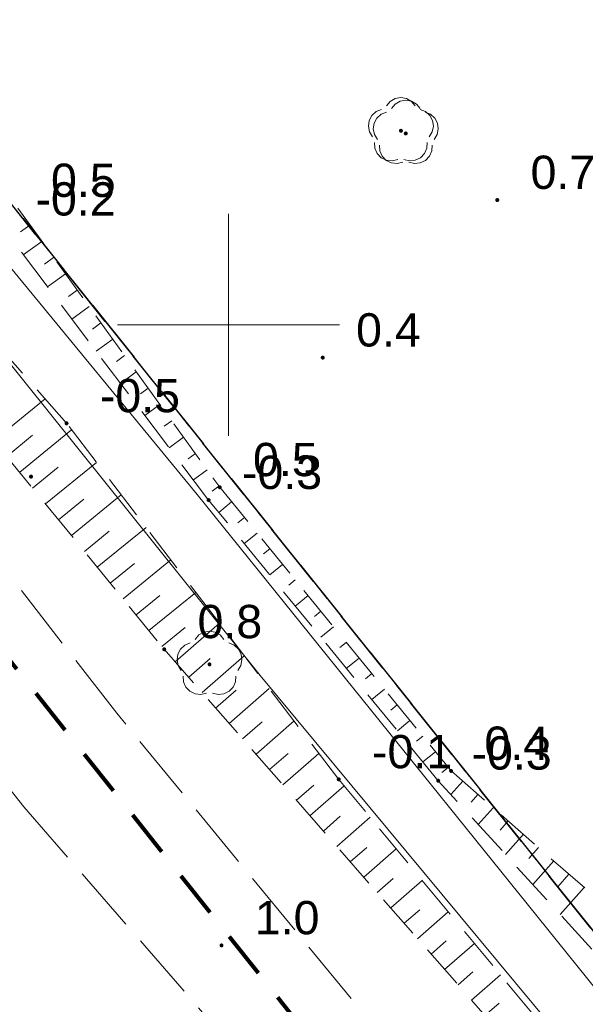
# Model space of a CAD drawing. Extents: x 5474185 to 5474933, y 5916077 to 5916824.
# Tile 255 of 256: x 5474545 to 5474558, y 5916535 to 5916557. Entities that reach past the tile are written whole.
import ezdxf

# ---------------------------------------------------------------- set-up
doc = ezdxf.new("R2010")
doc.units = 0
for name, pattern in [('216-500', [2.5, 1.5, -1]), ('PRZER1-1', [1, 0.5, -0.5]), ('PRZER2-1', [1.5, 1, -0.5]), ('PRZER3-1', [2, 1.5, -0.5]), ('PRZER3-2', [2.5, 1.5, -1])]:
    doc.linetypes.add(name, pattern=pattern)
for name, color, linetype, lineweight in [('GESDZI', 253, 'CONTINUOUS', 18), ('GESJOB', 253, 'CONTINUOUS', 35), ('GESKKL', 253, 'CONTINUOUS', 18), ('GESUZY', 253, 'CONTINUOUS', 18), ('GSPRDL', 253, 'CONTINUOUS', 18), ('GSPWPN', 253, 'CONTINUOUS', 13), ('GSPWPN_O', 253, 'CONTINUOUS', 13), ('GSSKOA', 253, 'CONTINUOUS', 18), ('GSSPDR', 253, 'CONTINUOUS', 18), ('GSSZSN', 254, 'CONTINUOUS', 18), ('Ramka sekcyjna', 253, 'CONTINUOUS', 18), ('Sieć wodociągowa', 253, 'CONTINUOUS', 40)]:
    doc.layers.add(name, color=color, linetype=linetype, lineweight=lineweight)
doc.styles.add('Arial', font='arial.ttf')

msp = doc.modelspace()

# ---------------------------------------------------------------- hatches: boundary and pattern name
at = {"layer": 'GSPRDL'}
for points in [[(5474553.88, 5916554.325), (5474553.866094, 5916554.327202), (5474553.85355, 5916554.333594), (5474553.843594, 5916554.34355), (5474553.837202, 5916554.356094), (5474553.835, 5916554.37), (5474553.837202, 5916554.383906), (5474553.843594, 5916554.39645), (5474553.85355, 5916554.406406), (5474553.866094, 5916554.412798), (5474553.88, 5916554.415), (5474553.893906, 5916554.412798), (5474553.90645, 5916554.406406), (5474553.916406, 5916554.39645), (5474553.922798, 5916554.383906), (5474553.925, 5916554.37), (5474553.922798, 5916554.356094), (5474553.916406, 5916554.34355), (5474553.90645, 5916554.333594), (5474553.893906, 5916554.327202)], [(5474553.99, 5916554.265), (5474553.976094, 5916554.267202), (5474553.96355, 5916554.273594), (5474553.953594, 5916554.28355), (5474553.947202, 5916554.296094), (5474553.945, 5916554.31), (5474553.947202, 5916554.323906), (5474553.953594, 5916554.33645), (5474553.96355, 5916554.346406), (5474553.976094, 5916554.352798), (5474553.99, 5916554.355), (5474554.003906, 5916554.352798), (5474554.01645, 5916554.346406), (5474554.026406, 5916554.33645), (5474554.032798, 5916554.323906), (5474554.035, 5916554.31), (5474554.032798, 5916554.296094), (5474554.026406, 5916554.28355), (5474554.01645, 5916554.273594), (5474554.003906, 5916554.267202)], [(5474549.57, 5916542.305), (5474549.556094, 5916542.307202), (5474549.54355, 5916542.313594), (5474549.533594, 5916542.32355), (5474549.527202, 5916542.336094), (5474549.525, 5916542.35), (5474549.527202, 5916542.363906), (5474549.533594, 5916542.37645), (5474549.54355, 5916542.386406), (5474549.556094, 5916542.392798), (5474549.57, 5916542.395), (5474549.583906, 5916542.392798), (5474549.59645, 5916542.386406), (5474549.606406, 5916542.37645), (5474549.612798, 5916542.363906), (5474549.615, 5916542.35), (5474549.612798, 5916542.336094), (5474549.606406, 5916542.32355), (5474549.59645, 5916542.313594), (5474549.583906, 5916542.307202)]]:
    msp.add_hatch(color=256, dxfattribs=at).paths.add_polyline_path(points)
at = {"layer": 'GSPWPN'}
for points in [[(5474556.05, 5916552.765), (5474556.038353, 5916552.766533), (5474556.0275, 5916552.771029), (5474556.01818, 5916552.77818), (5474556.011029, 5916552.7875), (5474556.006533, 5916552.798353), (5474556.005, 5916552.81), (5474556.006533, 5916552.821647), (5474556.011029, 5916552.8325), (5474556.01818, 5916552.84182), (5474556.0275, 5916552.848971), (5474556.038353, 5916552.853467), (5474556.05, 5916552.855), (5474556.061647, 5916552.853467), (5474556.0725, 5916552.848971), (5474556.08182, 5916552.84182), (5474556.088971, 5916552.8325), (5474556.093467, 5916552.821647), (5474556.095, 5916552.81), (5474556.093467, 5916552.798353), (5474556.088971, 5916552.7875), (5474556.08182, 5916552.77818), (5474556.0725, 5916552.771029), (5474556.061647, 5916552.766533)], [(5474552.12, 5916549.215), (5474552.108353, 5916549.216533), (5474552.0975, 5916549.221029), (5474552.08818, 5916549.22818), (5474552.081029, 5916549.2375), (5474552.076533, 5916549.248353), (5474552.075, 5916549.26), (5474552.076533, 5916549.271647), (5474552.081029, 5916549.2825), (5474552.08818, 5916549.29182), (5474552.0975, 5916549.298971), (5474552.108353, 5916549.303467), (5474552.12, 5916549.305), (5474552.131647, 5916549.303467), (5474552.1425, 5916549.298971), (5474552.15182, 5916549.29182), (5474552.158971, 5916549.2825), (5474552.163467, 5916549.271647), (5474552.165, 5916549.26), (5474552.163467, 5916549.248353), (5474552.158971, 5916549.2375), (5474552.15182, 5916549.22818), (5474552.1425, 5916549.221029), (5474552.131647, 5916549.216533)], [(5474546.35, 5916547.735), (5474546.338353, 5916547.736533), (5474546.3275, 5916547.741029), (5474546.31818, 5916547.74818), (5474546.311029, 5916547.7575), (5474546.306533, 5916547.768353), (5474546.305, 5916547.78), (5474546.306533, 5916547.791647), (5474546.311029, 5916547.8025), (5474546.31818, 5916547.81182), (5474546.3275, 5916547.818971), (5474546.338353, 5916547.823467), (5474546.35, 5916547.825), (5474546.361647, 5916547.823467), (5474546.3725, 5916547.818971), (5474546.38182, 5916547.81182), (5474546.388971, 5916547.8025), (5474546.393467, 5916547.791647), (5474546.395, 5916547.78), (5474546.393467, 5916547.768353), (5474546.388971, 5916547.7575), (5474546.38182, 5916547.74818), (5474546.3725, 5916547.741029), (5474546.361647, 5916547.736533)], [(5474545.55, 5916546.535), (5474545.538353, 5916546.536533), (5474545.5275, 5916546.541029), (5474545.51818, 5916546.54818), (5474545.511029, 5916546.5575), (5474545.506533, 5916546.568353), (5474545.505, 5916546.58), (5474545.506533, 5916546.591647), (5474545.511029, 5916546.6025), (5474545.51818, 5916546.61182), (5474545.5275, 5916546.618971), (5474545.538353, 5916546.623467), (5474545.55, 5916546.625), (5474545.561647, 5916546.623467), (5474545.5725, 5916546.618971), (5474545.58182, 5916546.61182), (5474545.588971, 5916546.6025), (5474545.593467, 5916546.591647), (5474545.595, 5916546.58), (5474545.593467, 5916546.568353), (5474545.588971, 5916546.5575), (5474545.58182, 5916546.54818), (5474545.5725, 5916546.541029), (5474545.561647, 5916546.536533)], [(5474549.8, 5916546.295), (5474549.788353, 5916546.296533), (5474549.7775, 5916546.301029), (5474549.76818, 5916546.30818), (5474549.761029, 5916546.3175), (5474549.756533, 5916546.328353), (5474549.755, 5916546.34), (5474549.756533, 5916546.351647), (5474549.761029, 5916546.3625), (5474549.76818, 5916546.37182), (5474549.7775, 5916546.378971), (5474549.788353, 5916546.383467), (5474549.8, 5916546.385), (5474549.811647, 5916546.383467), (5474549.8225, 5916546.378971), (5474549.83182, 5916546.37182), (5474549.838971, 5916546.3625), (5474549.843467, 5916546.351647), (5474549.845, 5916546.34), (5474549.843467, 5916546.328353), (5474549.838971, 5916546.3175), (5474549.83182, 5916546.30818), (5474549.8225, 5916546.301029), (5474549.811647, 5916546.296533)], [(5474549.55, 5916546.005), (5474549.538353, 5916546.006533), (5474549.5275, 5916546.011029), (5474549.51818, 5916546.01818), (5474549.511029, 5916546.0275), (5474549.506533, 5916546.038353), (5474549.505, 5916546.05), (5474549.506533, 5916546.061647), (5474549.511029, 5916546.0725), (5474549.51818, 5916546.08182), (5474549.5275, 5916546.088971), (5474549.538353, 5916546.093467), (5474549.55, 5916546.095), (5474549.561647, 5916546.093467), (5474549.5725, 5916546.088971), (5474549.58182, 5916546.08182), (5474549.588971, 5916546.0725), (5474549.593467, 5916546.061647), (5474549.595, 5916546.05), (5474549.593467, 5916546.038353), (5474549.588971, 5916546.0275), (5474549.58182, 5916546.01818), (5474549.5725, 5916546.011029), (5474549.561647, 5916546.006533)], [(5474548.55, 5916542.645), (5474548.538353, 5916542.646533), (5474548.5275, 5916542.651029), (5474548.51818, 5916542.65818), (5474548.511029, 5916542.6675), (5474548.506533, 5916542.678353), (5474548.505, 5916542.69), (5474548.506533, 5916542.701647), (5474548.511029, 5916542.7125), (5474548.51818, 5916542.72182), (5474548.5275, 5916542.728971), (5474548.538353, 5916542.733467), (5474548.55, 5916542.735), (5474548.561647, 5916542.733467), (5474548.5725, 5916542.728971), (5474548.58182, 5916542.72182), (5474548.588971, 5916542.7125), (5474548.593467, 5916542.701647), (5474548.595, 5916542.69), (5474548.593467, 5916542.678353), (5474548.588971, 5916542.6675), (5474548.58182, 5916542.65818), (5474548.5725, 5916542.651029), (5474548.561647, 5916542.646533)], [(5474555.01, 5916539.905), (5474554.998353, 5916539.906533), (5474554.9875, 5916539.911029), (5474554.97818, 5916539.91818), (5474554.971029, 5916539.9275), (5474554.966533, 5916539.938353), (5474554.965, 5916539.95), (5474554.966533, 5916539.961647), (5474554.971029, 5916539.9725), (5474554.97818, 5916539.98182), (5474554.9875, 5916539.988971), (5474554.998353, 5916539.993467), (5474555.01, 5916539.995), (5474555.021647, 5916539.993467), (5474555.0325, 5916539.988971), (5474555.04182, 5916539.98182), (5474555.048971, 5916539.9725), (5474555.053467, 5916539.961647), (5474555.055, 5916539.95), (5474555.053467, 5916539.938353), (5474555.048971, 5916539.9275), (5474555.04182, 5916539.91818), (5474555.0325, 5916539.911029), (5474555.021647, 5916539.906533)], [(5474552.48, 5916539.715), (5474552.468353, 5916539.716533), (5474552.4575, 5916539.721029), (5474552.44818, 5916539.72818), (5474552.441029, 5916539.7375), (5474552.436533, 5916539.748353), (5474552.435, 5916539.76), (5474552.436533, 5916539.771647), (5474552.441029, 5916539.7825), (5474552.44818, 5916539.79182), (5474552.4575, 5916539.798971), (5474552.468353, 5916539.803467), (5474552.48, 5916539.805), (5474552.491647, 5916539.803467), (5474552.5025, 5916539.798971), (5474552.51182, 5916539.79182), (5474552.518971, 5916539.7825), (5474552.523467, 5916539.771647), (5474552.525, 5916539.76), (5474552.523467, 5916539.748353), (5474552.518971, 5916539.7375), (5474552.51182, 5916539.72818), (5474552.5025, 5916539.721029), (5474552.491647, 5916539.716533)], [(5474554.72, 5916539.685), (5474554.708353, 5916539.686533), (5474554.6975, 5916539.691029), (5474554.68818, 5916539.69818), (5474554.681029, 5916539.7075), (5474554.676533, 5916539.718353), (5474554.675, 5916539.73), (5474554.676533, 5916539.741647), (5474554.681029, 5916539.7525), (5474554.68818, 5916539.76182), (5474554.6975, 5916539.768971), (5474554.708353, 5916539.773467), (5474554.72, 5916539.775), (5474554.731647, 5916539.773467), (5474554.7425, 5916539.768971), (5474554.75182, 5916539.76182), (5474554.758971, 5916539.7525), (5474554.763467, 5916539.741647), (5474554.765, 5916539.73), (5474554.763467, 5916539.718353), (5474554.758971, 5916539.7075), (5474554.75182, 5916539.69818), (5474554.7425, 5916539.691029), (5474554.731647, 5916539.686533)], [(5474549.84, 5916535.975), (5474549.828353, 5916535.976533), (5474549.8175, 5916535.981029), (5474549.80818, 5916535.98818), (5474549.801029, 5916535.9975), (5474549.796533, 5916536.008353), (5474549.795, 5916536.02), (5474549.796533, 5916536.031647), (5474549.801029, 5916536.0425), (5474549.80818, 5916536.05182), (5474549.8175, 5916536.058971), (5474549.828353, 5916536.063467), (5474549.84, 5916536.065), (5474549.851647, 5916536.063467), (5474549.8625, 5916536.058971), (5474549.87182, 5916536.05182), (5474549.878971, 5916536.0425), (5474549.883467, 5916536.031647), (5474549.885, 5916536.02), (5474549.883467, 5916536.008353), (5474549.878971, 5916535.9975), (5474549.87182, 5916535.98818), (5474549.8625, 5916535.981029), (5474549.851647, 5916535.976533)]]:
    msp.add_hatch(color=256, dxfattribs=at).paths.add_polyline_path(points)

# ---------------------------------------------------------------- linework, layer by layer
at = {"layer": 'GESDZI', "linetype": 'Continuous', "lineweight": 13}
for p, q in [((5474529.75, 5916571.91, 10.22), (5474590.96, 5916495.42, 10.22)), ((5474590.96, 5916495.42, 10.22), (5474529.75, 5916571.91, 10.22))]:
    msp.add_line(p, q, dxfattribs=at)
at = {"layer": 'GESJOB', "linetype": 'PRZER3-2', "lineweight": 30}
for p, q in [((5474529.75, 5916571.91, 10.22), (5474590.96, 5916495.42, 10.22)), ((5474590.96, 5916495.42, 10.22), (5474529.75, 5916571.91, 10.22))]:
    msp.add_line(p, q, dxfattribs=at)
at = {"layer": 'GESKKL', "linetype": 'PRZER3-1', "lineweight": 13}
msp.add_line((5474529.75, 5916571.91, 10.06), (5474590.96, 5916495.42, 10.06), dxfattribs=at)
at = {"layer": 'GESUZY', "linetype": 'PRZER1-1', "lineweight": 13}
for p, q in [((5474590.96, 5916495.42, 10.08), (5474529.75, 5916571.91, 10.08)), ((5474529.75, 5916571.91, 10.08), (5474590.96, 5916495.42, 10.08))]:
    msp.add_line(p, q, dxfattribs=at)
at = {"layer": 'GSPRDL', "elevation": 10.12, "flags": 128}
for points in [[(5474553.555723, 5916554.933333), (5474553.639447, 5916555.032679), (5474553.752044, 5916555.097494), (5474553.88, 5916555.12), (5474554.007956, 5916555.097494), (5474554.120553, 5916555.032679), (5474554.204277, 5916554.933333)], [(5474553.665723, 5916554.873333), (5474553.749447, 5916554.972679), (5474553.862044, 5916555.037494), (5474553.99, 5916555.06), (5474554.117956, 5916555.037494), (5474554.230553, 5916554.972679), (5474554.314277, 5916554.873333)], [(5474553.244031, 5916554.235674), (5474553.17542, 5916554.345999), (5474553.148571, 5916554.473115), (5474553.166708, 5916554.601763), (5474553.227652, 5916554.716501), (5474553.32409, 5916554.803559), (5474553.444445, 5916554.852485)], [(5474554.315555, 5916554.852485), (5474554.43591, 5916554.803559), (5474554.532348, 5916554.716501), (5474554.593292, 5916554.601763), (5474554.611429, 5916554.473115), (5474554.58458, 5916554.345999), (5474554.515969, 5916554.235674)], [(5474553.354031, 5916554.175674), (5474553.28542, 5916554.285999), (5474553.258571, 5916554.413115), (5474553.276708, 5916554.541763), (5474553.337652, 5916554.656501), (5474553.43409, 5916554.743559), (5474553.554445, 5916554.792485)], [(5474554.425555, 5916554.792485), (5474554.54591, 5916554.743559), (5474554.642348, 5916554.656501), (5474554.703292, 5916554.541763), (5474554.721429, 5916554.413115), (5474554.69458, 5916554.285999), (5474554.625969, 5916554.175674)], [(5474553.811227, 5916553.723649), (5474553.685099, 5916553.692488), (5474553.555908, 5916553.706234), (5474553.439161, 5916553.763237), (5474553.348871, 5916553.856655), (5474553.295875, 5916553.975275), (5474553.286535, 5916554.104859)], [(5474553.921227, 5916553.663649), (5474553.795099, 5916553.632488), (5474553.665908, 5916553.646234), (5474553.549161, 5916553.703237), (5474553.458871, 5916553.796655), (5474553.405875, 5916553.915275), (5474553.396535, 5916554.044859)], [(5474554.473465, 5916554.104859), (5474554.464125, 5916553.975275), (5474554.411129, 5916553.856655), (5474554.320839, 5916553.763237), (5474554.204092, 5916553.706234), (5474554.074901, 5916553.692488), (5474553.948773, 5916553.723649)], [(5474554.583465, 5916554.044859), (5474554.574125, 5916553.915275), (5474554.521129, 5916553.796655), (5474554.430839, 5916553.703237), (5474554.314092, 5916553.646234), (5474554.184901, 5916553.632488), (5474554.058773, 5916553.663649)], [(5474549.245723, 5916542.913333), (5474549.329447, 5916543.012679), (5474549.442044, 5916543.077494), (5474549.57, 5916543.1), (5474549.697956, 5916543.077494), (5474549.810553, 5916543.012679), (5474549.894277, 5916542.913333)], [(5474548.934031, 5916542.215674), (5474548.86542, 5916542.325999), (5474548.838571, 5916542.453115), (5474548.856708, 5916542.581763), (5474548.917652, 5916542.696501), (5474549.01409, 5916542.783559), (5474549.134445, 5916542.832485)], [(5474550.005555, 5916542.832485), (5474550.12591, 5916542.783559), (5474550.222348, 5916542.696501), (5474550.283292, 5916542.581763), (5474550.301429, 5916542.453115), (5474550.27458, 5916542.325999), (5474550.205969, 5916542.215674)], [(5474549.501227, 5916541.703649), (5474549.375099, 5916541.672488), (5474549.245908, 5916541.686234), (5474549.129161, 5916541.743237), (5474549.038871, 5916541.836655), (5474548.985875, 5916541.955275), (5474548.976535, 5916542.084859)], [(5474550.163465, 5916542.084859), (5474550.154125, 5916541.955275), (5474550.101129, 5916541.836655), (5474550.010839, 5916541.743237), (5474549.894092, 5916541.686234), (5474549.764901, 5916541.672488), (5474549.638773, 5916541.703649)]]:
    msp.add_lwpolyline(points, dxfattribs=at)
at = {"layer": 'GSSKOA', "linetype": 'PRZER3-1', "lineweight": 13}
for p, q in [((5474547.48, 5916541.25, 10.18), (5474535.13, 5916557.17, 10.18)), ((5474532.61, 5916555.23, 10.18), (5474545.39, 5916539.14, 10.18)), ((5474560.38, 5916525.55, 10.18), (5474547.48, 5916541.25, 10.18)), ((5474545.39, 5916539.14, 10.18), (5474558.64, 5916523.89, 10.18))]:
    msp.add_line(p, q, dxfattribs=at)
at = {"layer": 'GSSPDR', "linetype": 'Continuous', "lineweight": 13}
for p, q in [((5474541.45, 5916555.71, 10.18), (5474549.29, 5916546.18, 10.18)), ((5474550.71, 5916542.1, 10.18), (5474541.64, 5916553.41, 10.18)), ((5474549.29, 5916546.18, 10.18), (5474556.72, 5916536.96, 10.18)), ((5474559.38, 5916531.67, 10.18), (5474550.71, 5916542.1, 10.18)), ((5474556.72, 5916536.96, 10.18), (5474563.15, 5916528.95, 10.18))]:
    msp.add_line(p, q, dxfattribs=at)
at = {"layer": 'GSSZSN', "linetype": 'PRZER2-1', "lineweight": 13}
for p, q in [((5474536.38, 5916557.6, 10.06), (5474548.55, 5916542.69, 10.06)), ((5474546.35, 5916547.78, 10.06), (5474538.23, 5916557.02, 10.06)), ((5474545.25, 5916552.63, 10.06), (5474549.8, 5916546.34, 10.06)), ((5474549.55, 5916546.05, 10.06), (5474544.9, 5916552.21, 10.06)), ((5474552.48, 5916539.76, 10.06), (5474546.35, 5916547.78, 10.06)), ((5474549.8, 5916546.34, 10.06), (5474555.01, 5916539.95, 10.06)), ((5474554.72, 5916539.73, 10.06), (5474549.55, 5916546.05, 10.06)), ((5474548.55, 5916542.69, 10.06), (5474562.4, 5916526.87, 10.06)), ((5474559.77, 5916530.94, 10.06), (5474552.48, 5916539.76, 10.06)), ((5474555.01, 5916539.95, 10.06), (5474560.01, 5916535.57, 10.06)), ((5474559.19, 5916534.83, 10.06), (5474554.72, 5916539.73, 10.06))]:
    msp.add_line(p, q, dxfattribs=at)
at = {"layer": 'GSSZSN', "linetype": 'Continuous', "lineweight": 18, "elevation": 10.06, "flags": 128}
for points in [[(5474545.526858, 5916552.247266), (5474545.315032, 5916552.094037)], [(5474545.792869, 5916551.879529), (5474545.376708, 5916551.57849)], [(5474546.058879, 5916551.511791), (5474545.854545, 5916551.363982)], [(5474546.32489, 5916551.144053), (5474545.923714, 5916550.853854)], [(5474546.5909, 5916550.776316), (5474546.394059, 5916550.633926)], [(5474546.856911, 5916550.408578), (5474546.47072, 5916550.129219)], [(5474547.122922, 5916550.04084), (5474546.933572, 5916549.903871)], [(5474547.388932, 5916549.673103), (5474547.017726, 5916549.404583)], [(5474547.654943, 5916549.305365), (5474547.473086, 5916549.173815)], [(5474547.920953, 5916548.937627), (5474547.564732, 5916548.679947)], [(5474548.186964, 5916548.56989), (5474548.012599, 5916548.443759)], [(5474544.713127, 5916547.390721), (5474545.865502, 5916548.331325)], [(5474548.452974, 5916548.202152), (5474548.111737, 5916547.955311)], [(5474548.718985, 5916547.834414), (5474548.552113, 5916547.713704)], [(5474545.295343, 5916546.677423), (5474546.463781, 5916547.631139)], [(5474545.004235, 5916547.034072), (5474545.586918, 5916547.509676)], [(5474548.984995, 5916547.466677), (5474548.658743, 5916547.230676)], [(5474549.251006, 5916547.098939), (5474549.091626, 5916546.983648)], [(5474545.877558, 5916545.964126), (5474547.023202, 5916546.899236)], [(5474545.58645, 5916546.320775), (5474546.164971, 5916546.792981)], [(5474549.517017, 5916546.731201), (5474549.205749, 5916546.50604)], [(5474549.783027, 5916546.363464), (5474549.63114, 5916546.253593)], [(5474546.168665, 5916545.607477), (5474546.735789, 5916546.070381)], [(5474546.459773, 5916545.250829), (5474547.582624, 5916546.167334)], [(5474550.068504, 5916546.010683), (5474549.776754, 5916545.772808)], [(5474550.355308, 5916545.658921), (5474550.209718, 5916545.540216)], [(5474546.750881, 5916544.89418), (5474547.306608, 5916545.347781)], [(5474547.041988, 5916544.537531), (5474548.142045, 5916545.435432)], [(5474550.642112, 5916545.30716), (5474550.351502, 5916545.070215)], [(5474550.928916, 5916544.955398), (5474550.783896, 5916544.837158)], [(5474547.624203, 5916543.824234), (5474548.701467, 5916544.70353)], [(5474547.333096, 5916544.180883), (5474547.877426, 5916544.625182)], [(5474551.21572, 5916544.603637), (5474550.92625, 5916544.367621)], [(5474551.502524, 5916544.251876), (5474551.358074, 5916544.1341)], [(5474548.206419, 5916543.110937), (5474549.260888, 5916543.971627)], [(5474547.915311, 5916543.467585), (5474548.448244, 5916543.902582)], [(5474551.789328, 5916543.900114), (5474551.500998, 5916543.665028)], [(5474552.076132, 5916543.548353), (5474551.932252, 5916543.431042)], [(5474548.497526, 5916542.754288), (5474549.019063, 5916543.179982)], [(5474548.798587, 5916542.406054), (5474549.792459, 5916543.276163)], [(5474552.362936, 5916543.196591), (5474552.075746, 5916542.962435)], [(5474552.64974, 5916542.84483), (5474552.50643, 5916542.727984)], [(5474549.101837, 5916542.059671), (5474549.587241, 5916542.48463)], [(5474549.405087, 5916541.713287), (5474550.352833, 5916542.543015)], [(5474552.936544, 5916542.493068), (5474552.650494, 5916542.259841)], [(5474553.223348, 5916542.141307), (5474553.080608, 5916542.024926)], [(5474549.708336, 5916541.366904), (5474550.170678, 5916541.771672)], [(5474550.011586, 5916541.02052), (5474550.913207, 5916541.809866)], [(5474553.510151, 5916541.789545), (5474553.225242, 5916541.557248)], [(5474553.796955, 5916541.437784), (5474553.654786, 5916541.321868)], [(5474554.083759, 5916541.086023), (5474553.79999, 5916540.854655)], [(5474550.314836, 5916540.674137), (5474550.754115, 5916541.058714)], [(5474550.618086, 5916540.327753), (5474551.473581, 5916541.076718)], [(5474554.370563, 5916540.734261), (5474554.228963, 5916540.61881)], [(5474550.921335, 5916539.98137), (5474551.337552, 5916540.345757)], [(5474551.224585, 5916539.634986), (5474552.033955, 5916540.343569)], [(5474554.657367, 5916540.3825), (5474554.374738, 5916540.152062)], [(5474554.944171, 5916540.030738), (5474554.803141, 5916539.915752)], [(5474551.527835, 5916539.288603), (5474551.920989, 5916539.632799)], [(5474551.831085, 5916538.942219), (5474552.599727, 5916539.615146)], [(5474555.273039, 5916539.719578), (5474555.006781, 5916539.415631)], [(5474555.614437, 5916539.420513), (5474555.464511, 5916539.249365)], [(5474555.955835, 5916539.121448), (5474555.62239, 5916538.740803)], [(5474552.134334, 5916538.595836), (5474552.513737, 5916538.927994)], [(5474552.437584, 5916538.249453), (5474553.186554, 5916538.905156)], [(5474556.297234, 5916538.822383), (5474556.113714, 5916538.612886)], [(5474556.638632, 5916538.523319), (5474556.237999, 5916538.065975)], [(5474552.740834, 5916537.903069), (5474553.110401, 5916538.226616)], [(5474556.98003, 5916538.224254), (5474556.762917, 5916537.976407)], [(5474553.044084, 5916537.556686), (5474553.773382, 5916538.195167)], [(5474557.321428, 5916537.925189), (5474556.853607, 5916537.391146)], [(5474557.662827, 5916537.626124), (5474557.412119, 5916537.339928)], [(5474553.347333, 5916537.210302), (5474553.707065, 5916537.525238)], [(5474553.650583, 5916536.863919), (5474554.36021, 5916537.485178)], [(5474558.004225, 5916537.327059), (5474557.469216, 5916536.716318)], [(5474553.953833, 5916536.517535), (5474554.303728, 5916536.82386)], [(5474554.257083, 5916536.171152), (5474554.947037, 5916536.775189)], [(5474554.560332, 5916535.824768), (5474554.900392, 5916536.122482)], [(5474554.863582, 5916535.478385), (5474555.533865, 5916536.0652)], [(5474555.166832, 5916535.132001), (5474555.497055, 5916535.421104)], [(5474555.470082, 5916534.785618), (5474556.120693, 5916535.355211)], [(5474555.773331, 5916534.439234), (5474556.093719, 5916534.719726)]]:
    msp.add_lwpolyline(points, dxfattribs=at)
at = {"layer": 'Ramka sekcyjna', "linetype": 'Continuous', "lineweight": 18, "elevation": 100, "flags": 128}
for points in [[(5474550, 5916547.5), (5474550, 5916552.5)], [(5474552.5, 5916550), (5474547.5, 5916550)]]:
    msp.add_lwpolyline(points, dxfattribs=at)
at = {"layer": 'Sieć wodociągowa', "linetype": '216-500', "lineweight": 80, "ltscale": 0.7, "flags": 128}
msp.add_lwpolyline([(5474639.869806, 5916212.126617), (5474591.959812, 5916281.625874), (5474551.712383, 5916254.056825), (5474329.196562, 5916529.052215), (5474464.624498, 5916643.592803), (5474589.816575, 5916486.173867), (5474604.985748, 5916472.173823), (5474772.523912, 5916261.364361), (5474653.387527, 5916193.483494), (5474639.869806, 5916212.126617)], close=True, dxfattribs=at)

# ---------------------------------------------------------------- texts
at = {"layer": 'GSPWPN_O', "linetype": 'Continuous', "lineweight": 0, "style": 'Arial'}
for s, p in [('0.7', (5474556.8, 5916553.06, 10.8)), ('0.5', (5474546, 5916552.88, 10.8)), ('-0.2', (5474545.65, 5916552.46, 10.8)), ('0.4', (5474552.87, 5916549.51, 10.8)), ('-0.5', (5474547.1, 5916548.03, 10.8)), ('0.5', (5474550.55, 5916546.59, 10.8)), ('-0.3', (5474550.3, 5916546.3, 10.8)), ('0.8', (5474549.3, 5916542.94, 10.8)), ('0.4', (5474555.76, 5916540.2, 10.8)), ('-0.1', (5474553.23, 5916540.01, 10.8)), ('-0.3', (5474555.47, 5916539.98, 10.8)), ('1.0', (5474550.59, 5916536.27, 10.8))]:
    msp.add_text(s, height=0.75, dxfattribs=at).set_placement(p)

doc.saveas('drawing.dxf')
